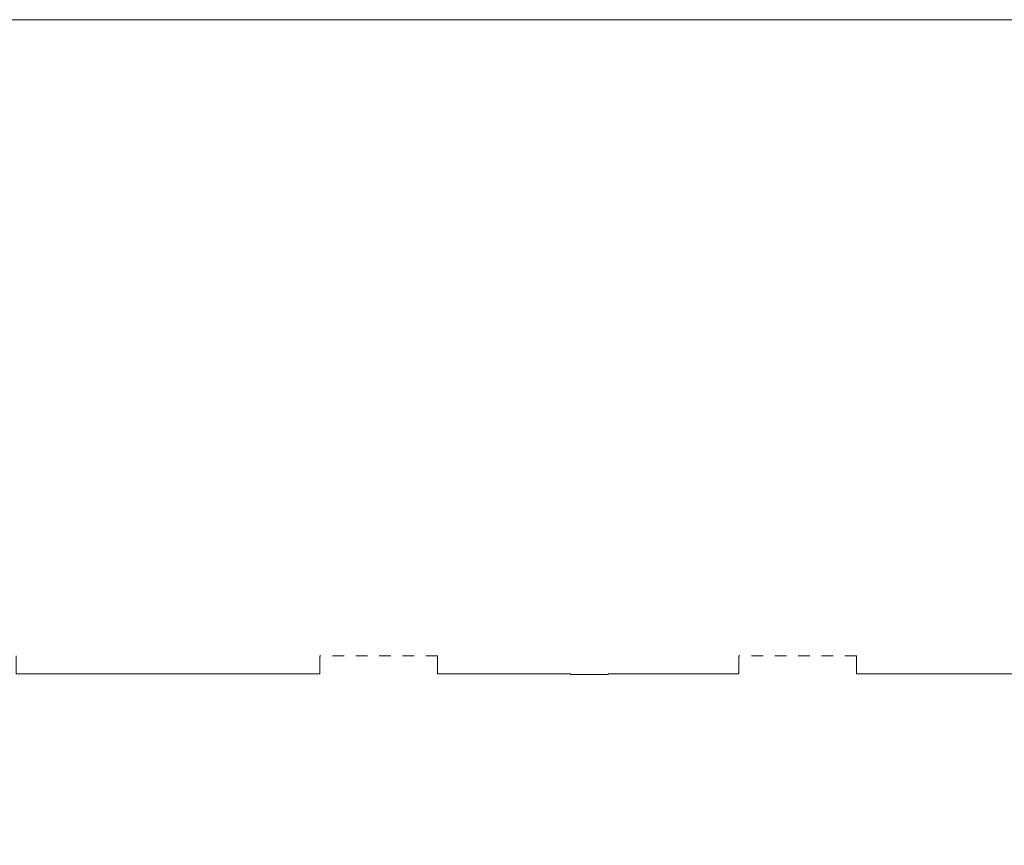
# Model space of a CAD drawing. Header units: metres. Extents: x -3.5 to 65.3, y -10.9 to 16.7.
# Tile 58 of 138: x 28.1 to 36.5, y 6.6 to 13.7. Entities that reach past the tile are written whole.
import ezdxf

# ---------------------------------------------------------------- set-up
doc = ezdxf.new("R2010")
doc.units = ezdxf.units.M
doc.header["$MEASUREMENT"] = 0
doc.linetypes.add('Strichlinie eng', pattern=[0.046, 0.03, -0.016])
doc.layers.add('603 - Struktur.Bodenplatte_ Decke Roh', color=7, linetype='Continuous')
doc.layers.add('650 - Abdeckung.Fußboden Aufbau', color=7, linetype='Continuous')

msp = doc.modelspace()

# ---------------------------------------------------------------- linework, layer by layer
at = {"layer": '603 - Struktur.Bodenplatte_ Decke Roh', "color": 7, "linetype": 'Continuous', "lineweight": 18, "flags": 128}
msp.add_lwpolyline([(62.275, 0.005), (62.275, 13.695), (50.78, 13.695), (50.78, 13.455), (50.78, 13), (50.84, 13), (50.84, 8.585), (49.03, 8.585), (49.03, 8.725), (47.41, 8.725), (47.41, 13), (47.48, 13), (47.48, 13.455), (47.48, 13.695), (14.78, 13.695)], dxfattribs=at)
at = {"layer": '650 - Abdeckung.Fußboden Aufbau', "color": 7, "linetype": 'Continuous', "lineweight": 13, "flags": 128}
for points in [[(30.62, 8.25), (30.62, 8.095), (28.02, 8.095), (28.02, 8.25)], [(34.21, 8.25), (34.21, 8.095), (33.09, 8.095), (33.09, 8.09), (32.77, 8.09), (32.77, 8.095), (31.63, 8.095), (31.63, 8.25)], [(37.85, 8.235), (37.85, 8.095), (35.22, 8.095), (35.22, 8.25)]]:
    msp.add_lwpolyline(points, dxfattribs=at)
at = {"layer": '650 - Abdeckung.Fußboden Aufbau', "color": 7, "linetype": 'Strichlinie eng', "lineweight": 13, "flags": 128}
for points in [[(31.63, 8.25), (30.62, 8.25)], [(35.22, 8.25), (34.21, 8.25)]]:
    msp.add_lwpolyline(points, dxfattribs=at)

doc.saveas('drawing.dxf')
